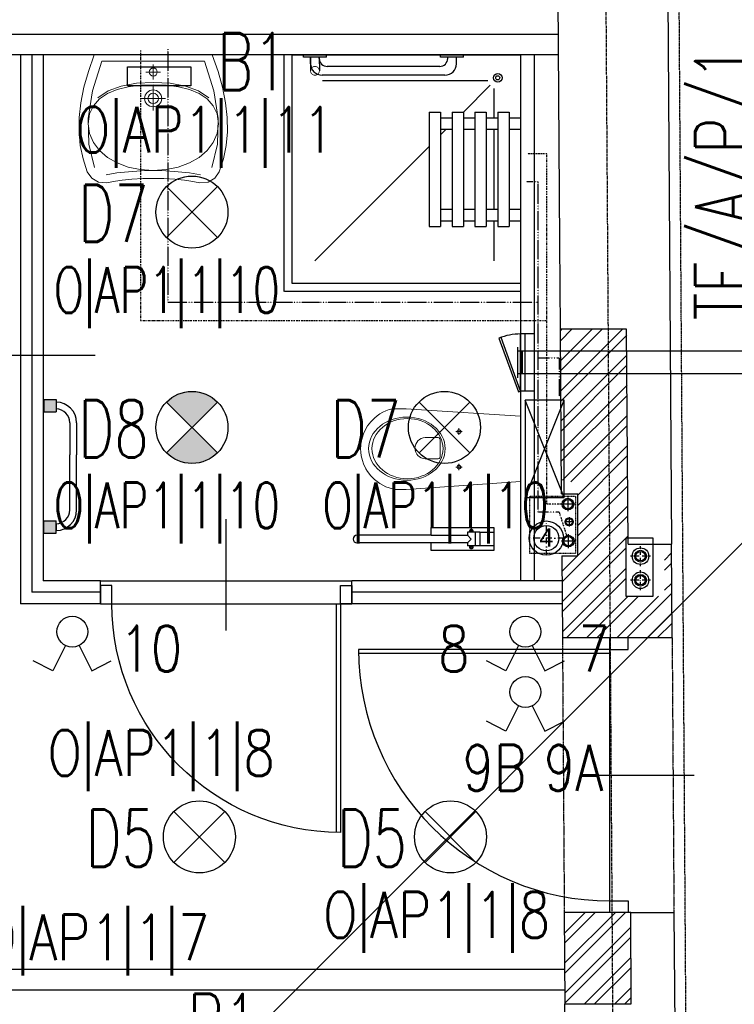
# Model space of a CAD drawing. Header units: inches. Extents: x -281236 to -70395, y 38777 to 102341.
# Tile 73 of 244: x -142469 to -142156, y 49426 to 49857. Entities that reach past the tile are written whole.
import ezdxf
from ezdxf.enums import TextEntityAlignment as Align

# ---------------------------------------------------------------- set-up
doc = ezdxf.new("R2010")
doc.units = ezdxf.units.IN
doc.header["$MEASUREMENT"] = 0
for name, pattern in [('00-inst$0$DASHDOT', [1, 0.5, -0.25, 0, -0.25]), ('CENTER', [2, 1.25, -0.25, 0.25, -0.25]), ('DASHDOT', [1, 0.5, -0.25, 0, -0.25]), ('DASHED', [0.75, 0.5, -0.25]), ('DASHED2', [0.375, 0.25, -0.125]), ('DIVIDE', [31.75, 12.7, -6.35, 0, -6.35, 0, -6.35])]:
    doc.linetypes.add(name, pattern=pattern)
doc.layers.get('0').update_dxf_attribs({"color": 101})
for name, color, linetype in [('Drz---drzwi', 5, 'Continuous'), ('E-90', 6, 'Continuous'), ('E35', 6, 'Continuous'), ('E50', 3, 'Continuous'), ('Ins-kan', 54, 'Continuous'), ('Ins-went', 141, 'Continuous'), ('Ins-wod', 152, 'Continuous'), ('Mco-piony', 10, 'Continuous'), ('Mw-cr-rury', 160, 'DIVIDE'), ('Mw-wc-rury', 160, 'DASHDOT'), ('Os-osie glowne', 8, 'CENTER'), ('piony_K_nr', 240, 'Continuous'), ('Sc-cegla pelna', 32, 'Continuous'), ('Sc-cegla pelna-hatch', 8, 'Continuous'), ('Sc-gazobeton', 45, 'Continuous'), ('Sc-gk', 120, 'Continuous'), ('Sc-gk-hatch', 8, 'Continuous'), ('Sc-nad', 5, 'DASHED2'), ('Sc-nadproza kon', 5, 'DASHED2'), ('stelaż_wc', 64, 'Continuous'), ('Suf-widok', 8, 'Continuous'), ('W-otwor-strop', 126, 'Continuous'), ('Wyp-grzejniki', 56, 'Continuous'), ('Wyp-meble', 155, 'Continuous'), ('Wyp-sanitar', 131, 'Continuous')]:
    doc.layers.add(name, color=color, linetype=linetype)
doc.styles.add('ROMANS', font='romans', dxfattribs={"width": 0.85})
doc.styles.add('TYTUL2', font='ARIAL.TTF')
doc.linetypes.add('BATTING', pattern='A,0.0001,-0.1,[134,ltypeshp.shx,S=0.1,R=0,X=-0.1,Y=0],-0.2,[134,ltypeshp.shx,S=0.1,R=180,X=0.1,Y=0],-0.1', length=0.4001)
pattern_1 = [(45, (0, 0), (-6.629126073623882, 6.629126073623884), []), (45, (4.419417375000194, 0), (-6.629126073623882, 6.629126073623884), [])]

# ---------------------------------------------------------------- blocks, each defined once
blk = doc.blocks.new('_0630_BRODZIK_NIEPELNOSPRAWNI')
for p, q in [((27.5145487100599, -5), (27.5145487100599, 0)), ((32.5145487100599, -5), (32.5145487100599, 0)), ((67.5145487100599, -5.000000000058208), (67.5145487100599, -5.820766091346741e-11)), ((72.5145487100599, -5.000000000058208), (72.5145487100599, -5.820766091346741e-11)), ((25.0145487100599, -10), (25.0145487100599, -5)), ((25.0145487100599, -5), (75.0145487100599, -5)), ((75.0145487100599, -10), (75.0145487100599, -5)), ((27.5145487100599, -11.55817966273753), (14.61417230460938, -11.55817966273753)), ((25.0145487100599, -10), (75.0145487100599, -10)), ((27.5145487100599, -15), (27.5145487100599, -10)), ((32.5145487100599, -15), (32.5145487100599, -10)), ((67.5145487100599, -11.55817966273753), (32.5145487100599, -11.55817966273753)), ((67.5145487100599, -15.00000000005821), (67.5145487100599, -10.00000000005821)), ((72.5145487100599, -15.00000000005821), (72.5145487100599, -10.00000000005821)), ((90.02909742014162, -11.55817966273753), (72.5145487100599, -11.55817966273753)), ((11.24549740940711, -86.65147187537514), (11.24549740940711, -14.30211374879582)), ((25.0145487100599, -25.01347514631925), (13.26359198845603, -13.26302274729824)), ((25.0145487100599, -20), (25.0145487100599, -15)), ((25.0145487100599, -15), (75.0145487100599, -15)), ((75.0145487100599, -20), (75.0145487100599, -15)), ((25.0145487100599, -20), (75.0145487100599, -20)), ((27.5145487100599, -25), (27.5145487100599, -20)), ((32.5145487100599, -25), (32.5145487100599, -20)), ((67.5145487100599, -25.00000000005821), (67.5145487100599, -20.00000000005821)), ((72.5145487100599, -25.00000000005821), (72.5145487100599, -20.00000000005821)), ((1.049999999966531, -25), (0.04999999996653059, -25)), ((1.049999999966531, -25), (1.049999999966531, -35)), ((25.0145487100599, -30), (25.0145487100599, -25)), ((25.0145487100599, -25), (75.0145487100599, -25)), ((75.0145487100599, -30), (75.0145487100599, -25)), ((3.849999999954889, -28.10000000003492), (1.049999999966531, -28.10000000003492)), ((25.0145487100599, -30), (75.0145487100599, -30)), ((27.5145487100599, -35), (27.5145487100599, -30)), ((32.50521209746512, -35), (32.50521209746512, -30)), ((32.5145487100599, -35), (32.5145487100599, -30)), ((67.5145487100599, -35.00000000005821), (67.5145487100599, -30.00000000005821)), ((72.5145487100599, -35.00000000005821), (72.5145487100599, -30.00000000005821)), ((1.549999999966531, -31.90000000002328), (1.049999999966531, -31.90000000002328)), ((8.849999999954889, -33.10000000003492), (8.849999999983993, -86.90000000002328)), ((32.5145487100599, -32.51315326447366), (32.50521209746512, -32.50381705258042)), ((35.00150217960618, -35), (32.5145487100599, -32.51315326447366)), ((1.049999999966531, -35), (0.04999999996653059, -35)), ((5.049999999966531, -35.40000000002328), (5.049999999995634, -84.60000000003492)), ((25.0145487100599, -40), (25.0145487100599, -35)), ((25.0145487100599, -35), (75.0145487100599, -35)), ((75.0145487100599, -40), (75.0145487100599, -35)), ((25.0145487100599, -40), (75.0145487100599, -40)), ((90.02909742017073, -90.02523358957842), (40.00171677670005, -40)), ((1.049999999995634, -85.00000000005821), (0.04999999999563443, -85.00000000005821)), ((1.049999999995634, -85.00000000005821), (1.049999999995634, -95.00000000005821)), ((1.049999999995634, -88.10000000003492), (6.949999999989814, -88.07500000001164)), ((1.549999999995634, -88.10000000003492), (1.049999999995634, -88.10000000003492)), ((1.049999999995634, -91.90000000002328), (6.949999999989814, -91.92500000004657)), ((3.849999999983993, -91.90000000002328), (1.049999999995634, -91.90000000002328))]:
    blk.add_line(p, q)
blk.add_lwpolyline([(0, 0), (100.0000000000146, 0), (100.0000000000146, -100), (0, -100)], close=True)
at = {"linetype": 'DASHED', "ltscale": 0.5}
blk.add_lwpolyline([(103.5000000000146, 0), (103.5000000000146, -103.5), (0, -103.5)], dxfattribs=at)
for points in [[(100.0000000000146, 0), (103.5000000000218, 0)], [(1.049999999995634, -95.00000000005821), (0.0458230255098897, -95.00048435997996)], [(0, -100), (0, -103.5)]]:
    blk.add_lwpolyline(points)
at = {"const_width": 0.35}
blk.add_lwpolyline([(6.949999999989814, -88.07500000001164, 1), (6.949999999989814, -91.92500000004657, 1)], format="xyb", close=True, dxfattribs=at)
for radius in [1.900505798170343, 0.900505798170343]:
    blk.add_circle((9.999999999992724, -10.0000000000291), radius)
for centre, radius, start, end in [((3.849999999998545, -33.10000000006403), 5, 0, 90), ((1.550000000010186, -35.40000000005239), 3.5, 0, 90), ((1.549999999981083, -84.60000000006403), 3.5, 270, 0), ((3.849999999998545, -86.90000000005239), 5, 270, 0)]:
    blk.add_arc(centre, radius, start, end)
blk = doc.blocks.new('_0630_UMYWALKA_NIEPEŁNOSPRAWNY')
at = {"lineweight": 0}
for points in [[(0, -54.0117386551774), (4.599899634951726, -54.03674748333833), (9.416254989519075, -54.29201000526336), (13.64059101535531, -54.72405907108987), (16.46227673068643, -55.27985871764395), (20.39814885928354, -56.01028897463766), (23.99252112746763, -55.5847077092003), (26.92674656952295, -53.96646405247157), (28.8839029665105, -51.11890713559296), (30.72118946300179, -45.50830589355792), (31.91600778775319, -39.68512961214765), (32.47223862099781, -33.64420405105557), (32.39333145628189, -27.38078615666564), (31.68402934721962, -20.88927050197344), (30.34691941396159, -14.16534522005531), (28.38674471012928, -7.203836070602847), (25.80695472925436, 0), (0, 0), (-25.80729967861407, 0), (-28.38717589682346, -7.203836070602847), (-30.34747995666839, -14.16534522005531), (-31.68441741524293, -20.88927050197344), (-32.39406447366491, -27.38078615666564), (-32.47279916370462, -33.64420405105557), (-31.91665456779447, -39.68512961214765), (-30.72183624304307, -45.50830589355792), (-28.88454974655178, -51.11890713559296), (-26.92726399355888, -53.96646405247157), (-23.99286607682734, -55.5847077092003), (-20.39892499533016, -56.01028897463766), (-16.46270791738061, -55.27985871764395), (-13.6410222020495, -54.72405907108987), (-9.417117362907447, -54.29201000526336), (-4.600330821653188, -54.03674748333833), (0, -54.0117386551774)], [(0, -5.72486571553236), (0.6799814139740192, -5.862845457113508), (1.236643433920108, -6.238409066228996), (1.612207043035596, -6.795071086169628), (1.750617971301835, -7.475483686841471), (1.612207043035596, -8.155896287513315), (1.236643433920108, -8.712558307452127), (0.6799814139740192, -9.088121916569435), (0, -9.226532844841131), (-0.6804126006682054, -9.088121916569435), (-1.237074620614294, -8.712558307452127), (-1.613069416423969, -8.155896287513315), (-1.751049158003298, -7.475483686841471), (-1.613069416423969, -6.795071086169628), (-1.237074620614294, -6.238409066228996), (-0.6804126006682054, -5.862845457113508), (0, -5.72486571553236)], [(0, -15.26228416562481), (1.45741102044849, -15.55764704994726), (2.65007341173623, -16.3631037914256), (3.455530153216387, -17.55576618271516), (3.75132422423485, -19.01360838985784), (3.455530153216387, -20.47145059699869), (2.65007341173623, -21.66411298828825), (1.45741102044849, -22.46913854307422), (0, -22.76493261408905), (-1.458273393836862, -22.46913854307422), (-2.650935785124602, -21.66411298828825), (-3.455961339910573, -20.47145059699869), (-3.751755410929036, -19.01360838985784), (-3.455961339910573, -17.55576618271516), (-2.650935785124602, -16.3631037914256), (-1.458273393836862, -15.55764704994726), (0, -15.26228416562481)], [(0, -16.7127961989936), (0.8938500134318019, -16.89389460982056), (1.62557383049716, -17.38803455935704), (2.119282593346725, -18.11932718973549), (2.300812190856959, -19.01360838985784), (2.119282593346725, -19.90788958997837), (1.62557383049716, -20.63918222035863), (0.8938500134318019, -21.13289098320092), (0, -21.31442058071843), (-0.8942812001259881, -21.13289098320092), (-1.626005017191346, -20.63918222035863), (-2.119713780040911, -19.90788958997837), (-2.301243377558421, -19.01360838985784), (-2.119713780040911, -18.11932718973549), (-1.626005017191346, -17.38803455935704), (-0.8942812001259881, -16.89389460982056), (0, -16.7127961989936)]]:
    blk.add_lwpolyline(points, close=True, dxfattribs=at)
for points in [[(25.67371804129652, -49.28205182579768), (28.13622524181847, -38.98402005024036), (28.45228508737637, -27.73996467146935), (26.58697145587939, -15.64647150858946), (22.50665178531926, -2.800988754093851), (0, -2.800988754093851), (-22.50729856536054, -2.800988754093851), (-26.5875751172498, -15.64647150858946), (-28.45275939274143, -27.73996467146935), (-28.13691514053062, -38.98402005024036), (-25.67414922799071, -49.28205182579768)], [(0, -10.72835609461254), (0, -4.223042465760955)], [(-3.252872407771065, -7.475483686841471), (3.252441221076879, -7.475483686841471)], [(-24.25731287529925, -18.74152958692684), (-19.75102387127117, -15.71287425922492), (-14.00796207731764, -13.62765541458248), (-7.309045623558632, -12.42335098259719), (0.06597156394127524, -12.03571414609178), (7.440557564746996, -12.42335098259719), (14.13947401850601, -13.62765541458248), (19.88244957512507, -15.71287425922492), (24.38878169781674, -18.74152958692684)], [(-28.44758515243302, -30.13650030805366), (-27.85733368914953, -25.83196355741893), (-26.16923778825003, -22.21948144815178), (-23.50734986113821, -19.26197192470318), (-19.99585167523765, -16.9240776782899), (-15.75858004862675, -15.16871665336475), (-10.91980298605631, -13.9596691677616), (-5.60370225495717, -13.26114672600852), (0.06597156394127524, -13.03606727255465), (5.73521419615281, -13.26114672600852), (11.05174611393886, -13.9596691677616), (15.8905231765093, -15.16871665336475), (20.12736361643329, -16.9240776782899), (23.63894803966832, -19.26197192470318), (26.30066349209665, -22.21948144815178), (27.98875939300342, -25.83196355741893), (28.5794851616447, -30.13650030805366)], [(-0.0004311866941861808, -24.2645999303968), (-0.0004311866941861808, -13.76261684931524)], [(5.341109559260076, -19.01360838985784), (-5.341540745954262, -19.01360838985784)], [(-28.44758515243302, -30.13650030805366), (-27.86082630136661, -34.41559704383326), (-26.18187155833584, -38.32602915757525), (-23.53291923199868, -41.80570576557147), (-20.03616763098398, -44.79253598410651), (-15.81377194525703, -47.22356655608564), (-10.98793048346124, -49.03713778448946), (-5.681315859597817, -50.17115878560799), (-0.01509153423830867, -50.56310748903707), (5.658031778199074, -50.17115878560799), (10.98361861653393, -49.03713778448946), (15.83490009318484, -47.22356655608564), (20.08683206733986, -44.79253598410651), (23.6135080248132, -41.80570576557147), (26.28815907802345, -38.32602915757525), (27.98530989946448, -34.41559704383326), (28.5794851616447, -30.13650030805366)], [(20.64392527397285, -52.50560353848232), (15.93666015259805, -51.6337440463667), (10.85555616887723, -51.0779443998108), (5.511428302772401, -50.7403252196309), (0.01509153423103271, -50.52343831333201), (-5.481245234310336, -50.7403252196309), (-10.82537310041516, -51.0779443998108), (-15.90647708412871, -51.6337440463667), (-20.61369908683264, -52.50560353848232)]]:
    blk.add_lwpolyline(points, dxfattribs=at)
at = {"lineweight": 0, "const_width": 0.2824945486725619}
for points in [[(-0.1276312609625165, -20.35201188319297), (-0.1276312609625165, -20.35201188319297)], [(-0.07459529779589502, -21.39332774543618), (-0.07459529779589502, -21.39332774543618)]]:
    blk.add_lwpolyline(points, dxfattribs=at)
blk = doc.blocks.new('_GJKHGJ')
at = {"ltscale": 25}
for p, q in [((-8, -5), (-8, 0)), ((-8, 0), (-8, -5)), ((0, 0), (-8, 0)), ((0, -5), (0, 0)), ((0, -5), (0, 0)), ((-8, -115), (-7.999999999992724, -4.999999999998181)), ((-8, -5), (0, -5)), ((-19.69999999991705, -60), (28.89999999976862, -60)), ((-8, -115), (0, -115)), ((-8, -120), (-8, -115)), ((0, -115), (0, -120)), ((0, -115), (0, -120)), ((0, -120), (-8, -120))]:
    blk.add_line(p, q, dxfattribs=at)
at = {"ltscale": 7}
for p, q in [((-8, -5), (-118, -4.999999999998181)), ((-8, -6.799999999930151), (-117.985271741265, -6.799999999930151))]:
    blk.add_line(p, q, dxfattribs=at)
blk.add_arc((-8, -5), 110, 180, 270)
blk = doc.blocks.new('_0630_DRZWI_100')
at = {"ltscale": 25}
for p, q in [((-4, -5), (-4, 0)), ((-4, 0), (-4, -5)), ((4, 0), (-4, 0)), ((4, -5), (4, 0)), ((4, -5), (4, 0)), ((-4, -105), (-4, -5)), ((-4, -5), (4, -5)), ((-15.69999999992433, -55), (32.89999999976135, -55)), ((-4, -105), (4, -105)), ((-4, -110), (-4, -105)), ((4, -105), (4, -110)), ((4, -105), (4, -110)), ((4, -110), (-4, -110))]:
    blk.add_line(p, q, dxfattribs=at)
at = {"ltscale": 7}
for p, q in [((-4, -5), (-104, -4.999999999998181)), ((-4, -6.799999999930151), (-103.9837986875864, -6.799999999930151))]:
    blk.add_line(p, q, dxfattribs=at)
blk.add_arc((-4, -5), 100, 180, 270)
blk = doc.blocks.new('g-1')
at = {"layer": 'Wyp-grzejniki', "ltscale": 10}
h = blk.add_hatch(color=256, dxfattribs=at)
h.paths.add_polyline_path([(0.04198095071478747, 0), (-5.358019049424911, 9.888899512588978e-07), (-5.358020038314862, -5.399999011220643), (0.04197996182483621, -5.400000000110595)])
edge = h.paths.add_edge_path(flags=16)
edge.add_line((-5.358019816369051, -4.20012131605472), (-5.358019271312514, -1.199876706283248))
blk.add_hatch(color=256, dxfattribs=at).paths.add_polyline_path([(-0.01600215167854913, -58.58515187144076), (-0.0160011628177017, -53.18515187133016), (-5.416001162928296, -53.18515088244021), (-5.416002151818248, -58.58515088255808)])
at = {"layer": 'Wyp-grzejniki'}
for p, q in [((-5.400000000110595, 9.888899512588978e-07), (-5.400000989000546, -5.399999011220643)), ((0, 0), (-5.400000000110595, 9.888899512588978e-07)), ((0, 0), (-9.888899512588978e-07, -5.400000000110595)), ((-5.400000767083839, -4.20012131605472), (-5.400000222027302, -1.199876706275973)), ((-5.400000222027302, -1.199876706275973), (-5.400000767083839, -4.20012131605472)), ((-9.888899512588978e-07, -5.400000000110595), (-5.400000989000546, -5.399999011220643)), ((-14.30616789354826, -10.19938590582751, -1.243458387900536e-08), (-14.30617230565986, -34.29257331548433, -1.239034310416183e-08)), ((-11.30616789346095, -10.19938645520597, -1.243458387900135e-08), (-11.30617230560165, -34.29257386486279, -1.239034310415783e-08)), ((-14.30617488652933, -48.38576072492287, -1.236446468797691e-08), (-14.30617230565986, -34.29257331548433, -1.239034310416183e-08)), ((-11.30617488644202, -48.38576127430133, -1.23644646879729e-08), (-11.30617230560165, -34.29257386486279, -1.239034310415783e-08)), ((-5.400010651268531, -58.58515088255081), (-5.400009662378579, -53.18515088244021)), ((-9.662267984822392e-06, -53.18515187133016), (-5.400009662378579, -53.18515088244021)), ((-5.400010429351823, -57.38527318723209), (-5.400009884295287, -54.38502857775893)), ((-1.065115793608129e-05, -58.58515187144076), (-9.662267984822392e-06, -53.18515187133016)), ((-1.065115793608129e-05, -58.58515187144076), (-5.400010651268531, -58.58515088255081))]:
    blk.add_line(p, q, dxfattribs=at)
for centre, radius, start, end in [((-5.306167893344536, -10.19938755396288, -1.243458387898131e-08), 9.00000000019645, 90.5973659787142, 179.9999895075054), ((-5.306167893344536, -10.19938755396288, -1.243458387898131e-08), 6.000000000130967, 90.8960744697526, 179.9999895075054), ((-5.306174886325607, -48.38576237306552, -1.236446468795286e-08), 9.00000000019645, 179.9999895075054, 269.4026135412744), ((-5.306174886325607, -48.38576237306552, -1.236446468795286e-08), 6.000000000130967, 179.9999895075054, 269.1039052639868)]:
    blk.add_arc(centre, radius, start, end, dxfattribs=at)
blk = doc.blocks.new('_0630_WC_NIEPEŁNOSPRAWNY')
at = {"lineweight": 0}
for p, q in [((-14.26044946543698, 0), (-17.49471912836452, -45.69999999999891)), ((-14.26044946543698, 0), (14.26044946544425, 0)), ((14.26044946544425, 0), (17.1525273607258, -45.70464459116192)), ((-8.009799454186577, -26.98395776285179), (-8.009799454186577, -25.53926559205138)), ((7.490200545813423, -26.98395776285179), (7.490200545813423, -25.53926559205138)), ((-8.009799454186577, -26.98395776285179), (-9.420152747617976, -26.98395776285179)), ((-8.009799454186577, -26.98395776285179), (-6.526574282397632, -26.98395776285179)), ((-8.009799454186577, -26.98395776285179), (-8.009799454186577, -28.40553939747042)), ((7.490200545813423, -26.98395776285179), (6.079847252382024, -26.98395776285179)), ((7.490200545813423, -26.98395776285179), (8.973425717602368, -26.98395776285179)), ((7.490200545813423, -26.98395776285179), (7.490200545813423, -28.40553939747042)), ((-4.440070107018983, -36.51248908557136), (-4.440070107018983, -41.76659104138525)), ((-3.49908735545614, -35.21439024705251), (4.000928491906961, -35.21439024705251)), ((4.941911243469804, -36.51248908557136), (4.941911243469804, -41.76659104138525)), ((-17.49471912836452, -45.69999999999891), (-17.82067442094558, -50.14040847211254)), ((17.1525273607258, -45.70464459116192), (17.52067442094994, -50.14040847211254)), ((-17.82067442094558, -50.14040847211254), (-17.76542065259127, -54.69174354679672)), ((17.52067442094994, -50.14040847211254), (17.46542065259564, -54.69174354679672)), ((-17.76542065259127, -54.69174354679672), (-17.50824460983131, -56.08355764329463)), ((17.46542065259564, -54.69174354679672), (17.50824460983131, -56.08355764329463)), ((-17.50824460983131, -56.08355764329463), (-17.11556934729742, -57.5270070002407)), ((-17.11556934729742, -57.5270070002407), (-16.60128430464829, -58.93290689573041)), ((-16.60128430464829, -58.93290689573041), (-15.96901805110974, -60.29133791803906)), ((16.60128430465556, -58.93290689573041), (15.96901805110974, -60.29133791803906)), ((17.1155693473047, -57.5270070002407), (16.60128430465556, -58.93290689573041)), ((17.50824460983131, -56.08355764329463), (17.1155693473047, -57.5270070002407)), ((-15.96901805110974, -60.29133791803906), (-15.22323157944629, -61.59271557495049)), ((-15.22323157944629, -61.59271557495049), (-14.36918683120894, -62.82785791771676)), ((-14.36918683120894, -62.82785791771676), (-13.41290957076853, -63.98805032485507)), ((-13.41290957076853, -63.98805032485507), (-11.77135984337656, -65.59644362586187)), ((13.41290957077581, -63.98805032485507), (11.77135984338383, -65.59644362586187)), ((14.36918683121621, -62.82785791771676), (13.41290957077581, -63.98805032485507)), ((15.22323157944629, -61.59271557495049), (14.36918683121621, -62.82785791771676)), ((15.96901805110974, -60.29133791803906), (15.22323157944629, -61.59271557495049)), ((-11.77135984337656, -65.59644362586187), (-10.00146959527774, -66.94005631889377)), ((-10.00146959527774, -66.94005631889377), (-8.710203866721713, -67.72472016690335)), ((-8.710203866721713, -67.72472016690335), (-6.538240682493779, -68.77378328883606)), ((-6.538240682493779, -68.77378328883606), (-5.069820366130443, -69.2455219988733)), ((6.538240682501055, -68.77378328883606), (5.069820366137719, -69.2455219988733)), ((8.710203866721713, -67.72472016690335), (6.538240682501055, -68.77378328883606)), ((10.00146959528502, -66.94005631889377), (8.710203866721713, -67.72472016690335)), ((11.77135984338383, -65.59644362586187), (10.00146959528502, -66.94005631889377)), ((-5.069820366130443, -69.2455219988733), (-3.019381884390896, -69.72479742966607)), ((-3.019381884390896, -69.72479742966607), (-1.515462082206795, -69.92252014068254)), ((-1.515462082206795, -69.92252014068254), (0, -69.99537917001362)), ((1.515462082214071, -69.92252014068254), (0, -69.99537917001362)), ((3.019381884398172, -69.72479742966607), (1.515462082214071, -69.92252014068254)), ((5.069820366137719, -69.2455219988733), (3.019381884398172, -69.72479742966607))]:
    blk.add_line(p, q, dxfattribs=at)
for centre, radius, start, end in [((-3.244368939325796, -36.38913916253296), 1.202046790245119, 102.2339496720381, 185.8898644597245), ((3.746210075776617, -36.38913916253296), 1.20204679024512, 354.1101355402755, 77.7660503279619), ((0.2509205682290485, -41.5369819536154), 4.696606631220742, 182.8022099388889, 357.197790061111)]:
    blk.add_arc(centre, radius, start, end, dxfattribs=at)
for centre, major_axis, ratio, start_param in [((-8.009799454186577, -26.98395776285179), (0.5985531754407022, 0.5985531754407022), 0.999999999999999, 5.497787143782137), ((7.490200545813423, -26.98395776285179), (0.598553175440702, 0.5985531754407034), 0.9999999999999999, 5.497787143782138)]:
    blk.add_ellipse(centre, major_axis=major_axis, ratio=ratio, start_param=start_param, end_param=11.78097245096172, dxfattribs=at)
for centre, major_axis, ratio in [((0.05375849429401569, -49.75009780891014), (0, -16.75), 0.8235294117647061), ((0.05375849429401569, -49.50009780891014), (0, -15.54479430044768), 0.845174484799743)]:
    blk.add_ellipse(centre, major_axis=major_axis, ratio=ratio, dxfattribs=at)
blk = doc.blocks.new('pco')
at = {"layer": 'Mco-piony', "color": 9, "linetype": 'DASHDOT', "ltscale": 3}
for p, q in [((-2604.832822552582, -19.79275673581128), (-2604.832822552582, -8.89275673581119)), ((-2599.382822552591, -14.34276699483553), (-2610.282822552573, -14.34276699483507))]:
    blk.add_line(p, q, dxfattribs=at)
at = {"layer": 'Mco-piony', "color": 9}
blk.add_circle((-2604.832822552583, -14.34275673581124), 4.529712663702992, dxfattribs=at)
at = {"layer": 'Mco-piony'}
blk.add_circle((-2604.832822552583, -14.34275673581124), 3.2, dxfattribs=at)
at = {"layer": 'Mco-piony', "color": 8}
blk.add_circle((-2604.832822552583, -14.34275673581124), 2.6, dxfattribs=at)
blk = doc.blocks.new('rewizja')
at = {"layer": 'Wyp-meble'}
for p, q in [((-25.0000000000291, 5.999999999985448), (-25, -2.91038304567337e-11)), ((-25.0000000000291, 6), (-5.820766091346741e-11, 6)), ((-2.91038304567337e-11, 5.999999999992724), (0, 0)), ((-25, 3.999999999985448), (-25, 1.999999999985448)), ((0, 1.999999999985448), (-25, 1.999999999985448)), ((0, -1.455191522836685e-11), (-25, -1.455191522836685e-11))]:
    blk.add_line(p, q, dxfattribs=at)
blk.add_lwpolyline([(-23.15029537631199, -9.490196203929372), (0.3420201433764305, -0.9396926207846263), (0, 0), (-23.49231551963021, -8.550503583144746)], close=True, dxfattribs=at)
blk.add_arc((-2.91038304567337e-11, -1.455191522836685e-11), 25, 180, 202.2924427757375, dxfattribs=at)
blk = doc.blocks.new('_gslkflhklgj')
at = {"linetype": '00-inst$0$DASHDOT', "ltscale": 5}
for p, q in [((2.764863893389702e-10, -7.499999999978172), (-2.983142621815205e-10, 7.500000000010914)), ((7.499999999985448, 3.074092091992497e-10), (-7.500000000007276, -2.801243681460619e-10))]:
    blk.add_line(p, q, dxfattribs=at)
for centre, radius in [((-1.455191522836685e-11, 1.637090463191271e-11), 7.5), ((0, 0), 5.5)]:
    blk.add_circle(centre, radius)
blk = doc.blocks.new('pion_woda')
at = {"layer": 'Ins-wod'}
for p, q in [((3, 0), (-3, 0)), ((0, 3), (0, -3))]:
    blk.add_line(p, q, dxfattribs=at)
for centre, radius in [((0, 0.02268880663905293), 2.550088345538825), ((0, 0), 2)]:
    blk.add_circle(centre, radius, dxfattribs=at)
blk = doc.blocks.new('pion_mały')
at = {"layer": 'Ins-wod'}
for p, q in [((0, 2.084117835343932), (0, -2.115882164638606)), ((2.100000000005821, -0.01588216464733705), (-2.099999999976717, -0.01588216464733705))]:
    blk.add_line(p, q, dxfattribs=at)
for centre, radius in [((0, 0), 1.785061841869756), ((0, -0.01588216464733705), 1.399999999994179)]:
    blk.add_circle(centre, radius, dxfattribs=at)
blk = doc.blocks.new('barierka_stojąca')
at = {"layer": 'Wyp-sanitar'}
for p, q in [((0, -27.40622834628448), (0, 0)), ((0, 0), (9.973803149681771, 0)), ((1.994850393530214, -5.984401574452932), (1.994850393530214, 0)), ((1.994850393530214, 0), (7.978952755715, 0)), ((7.978952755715, 0), (7.978952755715, -5.984401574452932)), ((9.973803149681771, 0), (9.973803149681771, -27.40622834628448)), ((7.978952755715, -5.984401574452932), (1.994850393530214, -5.984401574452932)), ((1.994850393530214, -6.001755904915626), (1.994850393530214, -11.47001574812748)), ((2.026118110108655, -8.162370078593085), (7.981795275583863, -8.162370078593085)), ((7.979102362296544, -6.001755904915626), (7.97910236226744, -11.45945338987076)), ((0.6539291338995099, -9.743559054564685), (0.6512362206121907, -9.79906299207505)), ((0.6512362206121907, -9.79906299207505), (0.6539291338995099, -9.854118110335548)), ((0.6621574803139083, -9.689700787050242), (0.6539291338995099, -9.743559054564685)), ((0.6539291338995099, -9.854118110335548), (0.6621574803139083, -9.907976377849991)), ((0.6754724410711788, -9.63763779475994), (0.6621574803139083, -9.689700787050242)), ((0.6621574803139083, -9.907976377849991), (0.6754724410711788, -9.959740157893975)), ((0.6938740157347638, -9.587968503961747), (0.6754724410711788, -9.63763779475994)), ((0.6754724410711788, -9.959740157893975), (0.6938740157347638, -10.00970866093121)), ((0.7166141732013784, -9.540393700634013), (0.6938740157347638, -9.587968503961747)), ((0.6938740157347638, -10.00970866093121), (0.7166141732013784, -10.05698425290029)), ((0.743842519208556, -9.49581102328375), (0.7166141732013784, -9.540393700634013)), ((0.7166141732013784, -10.05698425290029), (0.743842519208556, -10.10186614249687)), ((0.7751102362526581, -9.453921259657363), (0.743842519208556, -9.49581102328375)), ((0.743842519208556, -10.10186614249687), (0.7751102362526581, -10.14360629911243)), ((0.8104173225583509, -9.415622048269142), (0.7751102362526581, -9.453921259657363)), ((0.7751102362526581, -10.14360629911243), (0.8104173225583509, -10.18235433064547)), ((0.8487165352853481, -9.380314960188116), (0.8104173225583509, -9.415622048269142)), ((0.8104173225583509, -10.18235433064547), (0.8487165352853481, -10.21721259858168)), ((0.8906062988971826, -9.349047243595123), (0.8487165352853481, -9.380314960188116)), ((0.8487165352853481, -10.21721259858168), (0.8906062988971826, -10.24848031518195)), ((0.9351889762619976, -9.321818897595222), (0.8906062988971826, -9.349047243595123)), ((0.8906062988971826, -10.24848031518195), (0.9351889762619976, -10.27570866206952)), ((0.9827637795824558, -9.299078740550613), (0.9351889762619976, -9.321818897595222)), ((0.9351889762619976, -10.27570866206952), (0.9827637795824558, -10.29874803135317)), ((1.032433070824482, -9.280677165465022), (0.9827637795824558, -9.299078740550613)), ((0.9827637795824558, -10.29874803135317), (1.032433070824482, -10.3170000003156)), ((1.084496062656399, -9.267362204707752), (1.032433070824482, -9.280677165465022)), ((1.032433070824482, -10.3170000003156), (1.084496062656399, -10.33046456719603)), ((1.138354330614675, -9.259133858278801), (1.084496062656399, -9.267362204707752)), ((1.084496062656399, -10.33046456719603), (1.138354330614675, -10.33869291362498)), ((1.193858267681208, -9.256440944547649), (1.138354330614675, -9.259133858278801)), ((1.193858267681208, -9.256440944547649), (1.193858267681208, -9.256440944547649)), ((1.215850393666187, -9.051031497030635), (1.215850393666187, -10.54709448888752)), ((1.714338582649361, -9.051031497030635), (1.215850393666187, -9.051031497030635)), ((1.215850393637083, -9.40514960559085), (1.714338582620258, -9.40514960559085)), ((1.215850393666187, -10.19282677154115), (1.714338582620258, -10.19282677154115)), ((1.215850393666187, -10.54709448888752), (1.714338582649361, -10.54709448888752)), ((1.714338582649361, -10.54709448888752), (1.714338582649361, -9.051031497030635)), ((1.994850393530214, -11.47001574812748), (3.339062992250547, -11.47001574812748)), ((3.339062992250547, -11.47001574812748), (5.039338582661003, -9.84140157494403)), ((3.339062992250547, -27.40622834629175), (3.339062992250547, -11.47001574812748)), ((5.039338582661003, -9.84140157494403), (6.632196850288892, -11.45945338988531)), ((6.632196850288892, -11.45945338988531), (6.632196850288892, -27.40652755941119)), ((6.632196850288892, -11.45945338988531), (7.97910236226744, -11.45945338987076)), ((8.261858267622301, -9.051031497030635), (8.261858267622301, -10.54709448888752)), ((8.760346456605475, -9.051031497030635), (8.261858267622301, -9.051031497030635)), ((8.760346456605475, -9.405149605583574), (8.261858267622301, -9.40514960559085)), ((8.760346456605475, -10.19282677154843), (8.261858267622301, -10.19282677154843)), ((8.261858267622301, -10.54709448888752), (8.760346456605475, -10.54709448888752)), ((8.760346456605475, -10.54709448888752), (8.760346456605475, -9.051031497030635)), ((8.782338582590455, -9.256440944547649), (8.782338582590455, -9.256440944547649)), ((8.782338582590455, -9.256440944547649), (8.83739370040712, -9.259133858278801)), ((8.83739370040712, -9.259133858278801), (8.891251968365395, -9.267362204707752)), ((8.891251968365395, -10.33046456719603), (8.83739370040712, -10.33869291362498)), ((8.891251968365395, -9.267362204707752), (8.943015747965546, -9.280677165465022)), ((8.943015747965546, -10.3170000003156), (8.891251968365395, -10.33046456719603)), ((8.943015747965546, -9.280677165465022), (8.992984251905, -9.299078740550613)), ((8.992984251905, -10.29874803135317), (8.943015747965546, -10.3170000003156)), ((8.992984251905, -9.299078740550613), (9.040259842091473, -9.321818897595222)), ((9.040259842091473, -10.27570866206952), (8.992984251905, -10.29874803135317)), ((9.040259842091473, -9.321818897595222), (9.085141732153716, -9.349047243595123)), ((9.085141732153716, -10.24848031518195), (9.040259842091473, -10.27570866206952)), ((9.085141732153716, -9.349047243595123), (9.126881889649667, -9.380314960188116)), ((9.126881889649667, -10.21721259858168), (9.085141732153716, -10.24848031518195)), ((9.126881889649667, -9.380314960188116), (9.165629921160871, -9.415622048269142)), ((9.165629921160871, -10.18235433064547), (9.126881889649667, -10.21721259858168)), ((9.165629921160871, -9.415622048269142), (9.200488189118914, -9.453921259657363)), ((9.200488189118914, -10.14360629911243), (9.165629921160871, -10.18235433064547)), ((9.200488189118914, -9.453921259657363), (9.231755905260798, -9.49581102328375)), ((9.231755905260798, -10.10186614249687), (9.200488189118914, -10.14360629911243)), ((9.231755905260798, -9.49581102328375), (9.258984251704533, -9.540393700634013)), ((9.258984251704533, -10.05698425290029), (9.231755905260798, -10.10186614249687)), ((9.258984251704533, -9.540393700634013), (9.282023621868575, -9.587968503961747)), ((9.282023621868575, -10.00970866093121), (9.258984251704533, -10.05698425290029)), ((9.282023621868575, -9.587968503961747), (9.300275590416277, -9.63763779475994)), ((9.300275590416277, -9.959740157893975), (9.282023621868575, -10.00970866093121)), ((9.300275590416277, -9.63763779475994), (9.31374015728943, -9.689700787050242)), ((9.31374015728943, -9.907976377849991), (9.300275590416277, -9.959740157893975)), ((9.31374015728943, -9.689700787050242), (9.321968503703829, -9.743559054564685)), ((9.321968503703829, -9.854118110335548), (9.31374015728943, -9.907976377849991)), ((9.321968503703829, -9.743559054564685), (9.324960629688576, -9.79906299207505)), ((9.324960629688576, -9.79906299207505), (9.321968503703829, -9.854118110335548)), ((3.339062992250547, -27.40622834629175), (0, -27.40622834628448)), ((3.339062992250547, -27.40622834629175), (3.339062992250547, -59.86690551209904)), ((9.973803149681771, -27.40622834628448), (6.64177165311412, -27.40622834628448)), ((6.64177165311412, -27.40622834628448), (6.64177165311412, -59.86690551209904))]:
    blk.add_line(p, q, dxfattribs=at)
blk.add_arc((4.990417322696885, -59.86690551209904), 1.651354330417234, 180, 0, dxfattribs=at)

msp = doc.modelspace()

# ---------------------------------------------------------------- hatches: boundary and pattern name
at = {"layer": 'E35'}
h = msp.add_hatch(color=256, dxfattribs=at)
edge = h.paths.add_edge_path()
edge.add_line((-142393.126729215, 49678.76808628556), (-142381.9897974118, 49667.6311544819))
edge.add_ellipse((-142393.1267292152, 49678.76808628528), major_axis=(-11.1369318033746, 11.13693180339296), ratio=1, start_angle=90.00000000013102, end_angle=180.0000000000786, ccw=False)
edge.add_line((-142404.2636610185, 49667.63115448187), (-142393.126729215, 49678.76808628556))
edge = h.paths.add_edge_path()
edge.add_line((-142381.9897974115, 49689.90501808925), (-142393.126729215, 49678.76808628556))
edge.add_line((-142393.126729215, 49678.76808628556), (-142404.2636610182, 49689.90501808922))
edge.add_ellipse((-142393.1267292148, 49678.76808628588), major_axis=(-11.13693180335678, 11.13693180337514), ratio=1, start_angle=-89.99999999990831, end_angle=1.1789325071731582e-10, ccw=False)
at = {"layer": 'Sc-cegla pelna-hatch'}
h = msp.add_hatch(dxfattribs=at)
h.set_pattern_fill('ANSI32', color=256, scale=25, style=0)
h.set_pattern_definition(pattern_1)
h.paths.add_polyline_path([(-142251.1503075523, 49656.11292831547), (-142233.1966922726, 49656.11292831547), (-142233.1966922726, 49680.50583418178), (-142251.1503075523, 49680.50583418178)], flags=9)
h.paths.add_polyline_path([(-142203.3076065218, 49630.38310133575), (-142202.296491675, 49630.38310133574), (-142202.906534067, 49721.69908342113), (-142231.9071811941, 49721.69908342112), (-142231.4662638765, 49655.69908342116), (-142227.3197175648, 49655.69908342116), (-142227.3197175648, 49649.69908342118), (-142224.3197175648, 49649.69908342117), (-142224.319717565, 49622.69908342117), (-142231.2458052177, 49622.69908342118), (-142231.0053048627, 49586.69908342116), (-142183.0042337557, 49586.69908342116), (-142183.2781369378, 49627.69908342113), (-142186.3295373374, 49627.69908342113), (-142186.3295373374, 49604.93732546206), (-142203.3076065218, 49604.93732546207)])
h = msp.add_hatch(dxfattribs=at)
h.set_pattern_fill('ANSI32', color=256, scale=25, style=0)
h.set_pattern_definition(pattern_1)
h.paths.add_polyline_path([(-142201.1406813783, 49466.69908342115), (-142230.2036370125, 49466.69908342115), (-142229.9364143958, 49426.69908342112), (-142200.8842016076, 49426.69908342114)])

# ---------------------------------------------------------------- linework, layer by layer
at = {"layer": 'E35'}
for p, q in [((-141951.9482501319, 49828.65398060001), (-143055.337191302, 48725.26503942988)), ((-142404.2636610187, 49761.83031458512), (-142381.9897974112, 49784.10417819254)), ((-142404.2636610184, 49784.10417819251), (-142381.9897974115, 49761.83031458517)), ((-142859.9651300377, 49710.42073947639), (-142435.4791701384, 49710.42073947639)), ((-142404.2636610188, 49667.63115448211), (-142381.9897974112, 49689.90501808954)), ((-142404.2636610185, 49689.90501808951), (-142381.9897974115, 49667.63115448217)), ((-142293.7758968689, 49667.63115448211), (-142271.5020332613, 49689.90501808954)), ((-142293.7758968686, 49689.90501808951), (-142271.5020332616, 49667.63115448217)), ((-142448.5509105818, 49583.41332551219), (-142454.0767833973, 49572.37761946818)), ((-142442.5065101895, 49583.41332551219), (-142436.9806373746, 49572.37761946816)), ((-142250.2331123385, 49583.41332551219), (-142255.758985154, 49572.37761946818)), ((-142244.1887119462, 49583.41332551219), (-142238.6628391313, 49572.37761946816)), ((-142454.0767833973, 49572.37761946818), (-142462.6124504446, 49576.65165597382)), ((-142436.9806373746, 49572.37761946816), (-142428.4449703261, 49576.65165597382)), ((-142255.758985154, 49572.37761946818), (-142264.2946522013, 49576.65165597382)), ((-142238.6628391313, 49572.37761946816), (-142230.1271720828, 49576.65165597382)), ((-142250.2331123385, 49557.01642047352), (-142255.758985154, 49545.98071442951)), ((-142244.1887119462, 49557.01642047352), (-142238.6628391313, 49545.98071442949)), ((-142255.758985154, 49545.98071442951), (-142264.2946522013, 49550.25475093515)), ((-142238.6628391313, 49545.98071442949), (-142230.1271720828, 49550.25475093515)), ((-142401.0422426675, 49488.56215161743), (-142378.7683790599, 49510.83601522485)), ((-142401.0422426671, 49510.83601522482), (-142378.7683790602, 49488.56215161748)), ((-142291.1384236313, 49488.56215161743), (-142268.8645600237, 49510.83601522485)), ((-142291.138423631, 49510.83601522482), (-142268.864560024, 49488.56215161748))]:
    msp.add_line(p, q, dxfattribs=at)
msp.add_lwpolyline([(-142393.6804884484, 49836.47604095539), (-142393.6804884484, 49828.20139905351), (-142421.3788042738, 49828.20139905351), (-142421.3788042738, 49836.47604095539)], close=True, dxfattribs=at)
for centre, radius in [((-142393.1267292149, 49772.96724638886), 15.74999999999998), ((-142393.126729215, 49678.76808628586), 15.74999999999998), ((-142282.6389650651, 49678.76808628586), 15.74999999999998), ((-142445.5287103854, 49589.44895356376), 6.750000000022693), ((-142247.2109121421, 49589.44895356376), 6.750000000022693), ((-142247.2109121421, 49563.0520485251), 6.750000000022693), ((-142389.9053108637, 49499.69908342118), 15.74999999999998), ((-142280.0014918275, 49499.69908342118), 15.74999999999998)]:
    msp.add_circle(centre, radius, dxfattribs=at)
at = {"layer": 'Ins-went'}
for p, q in [((-142250.560928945, 49700.41096231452), (-142250.560928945, 49713.91096231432)), ((-142111.6744562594, 49712.16096231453), (-142250.560928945, 49712.16096231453)), ((-142248.5609289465, 49702.16096231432), (-142248.5609289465, 49712.16096231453)), ((-142248.5609289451, 49712.16096231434), (-142248.5609289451, 49702.16096231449)), ((-142111.6744562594, 49702.16096231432), (-142250.560928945, 49702.1609623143))]:
    msp.add_line(p, q, dxfattribs=at)
at = {"layer": 'Mw-cr-rury', "ltscale": 0.03}
for p, q in [((-142403.7598275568, 49844.276661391), (-142403.7598275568, 49733.64029517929)), ((-142241.5870566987, 49786.25448685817), (-142246.7994228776, 49786.25448685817)), ((-142241.5870566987, 49641.66686103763), (-142241.5870566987, 49786.25448685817)), ((-142403.7598275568, 49733.64029517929), (-142241.5870566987, 49733.64029517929)), ((-142241.5870566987, 49709.18319984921), (-142232.5092952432, 49709.18319984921)), ((-142232.5092952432, 49709.18319984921), (-142232.5092952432, 49692.43497461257)), ((-142232.4265513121, 49641.66686103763), (-142241.5870566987, 49641.66686103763)), ((-142232.4265513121, 49641.66686103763), (-142229.0361206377, 49630.94193602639))]:
    msp.add_line(p, q, dxfattribs=at)
at = {"layer": 'Mw-wc-rury'}
for p, q in [((-142415.72140889, 49843.68561488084), (-142415.72140889, 49725.48874475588)), ((-142237.779832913, 49798.48181249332), (-142246.3064696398, 49798.48181249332)), ((-142237.7798329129, 49645.20780470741), (-142237.779832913, 49798.48181249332)), ((-142415.72140889, 49725.48874475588), (-142237.779832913, 49725.48874475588)), ((-142230.6017231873, 49645.20780470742), (-142237.7798329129, 49645.20780470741))]:
    msp.add_line(p, q, dxfattribs=at)
at = {"layer": 'Os-osie glowne'}
msp.add_line((-142198.6918037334, 47893.27471454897), (-142226.0314843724, 51985.69484066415), dxfattribs=at)
at = {"layer": 'Sc-cegla pelna'}
for p, q in [((-142232.16104268, 49759.69908342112), (-142233.1297246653, 49904.69908337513)), ((-142185.1286535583, 49904.69908337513), (-142183.2781369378, 49627.69908342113)), ((-142231.9071811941, 49721.69908342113), (-142232.16104268, 49759.69908342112)), ((-142202.906534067, 49721.69908342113), (-142231.9071811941, 49721.69908342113)), ((-142202.2785609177, 49627.69908342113), (-142202.906534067, 49721.69908342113)), ((-142202.2785609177, 49627.69908342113), (-142186.278203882, 49627.69908342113)), ((-142186.278203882, 49627.69908342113), (-142183.2781369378, 49627.69908342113)), ((-142200.8842016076, 49426.69908342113), (-142201.1406813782, 49466.69908342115)), ((-142201.1406813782, 49466.69908342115), (-142182.2025659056, 49466.69908342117)), ((-142182.2025659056, 49466.69908342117), (-142180.6059107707, 49227.69908342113)), ((-142229.7025946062, 49391.69908342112), (-142229.9364143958, 49426.69908342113)), ((-142229.9364143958, 49426.69908342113), (-142200.8842016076, 49426.69908342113))]:
    msp.add_line(p, q, dxfattribs=at)
at = {"layer": 'Sc-gazobeton'}
for p, q in [((-142231.426180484, 49649.69908342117), (-142231.9071811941, 49721.69908342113)), ((-142231.426180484, 49649.69908342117), (-142224.3197175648, 49649.69908342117)), ((-142224.319717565, 49622.69908342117), (-142224.3197175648, 49649.69908342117)), ((-142183.0042337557, 49586.69908342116), (-142183.2781369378, 49627.69908342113)), ((-142231.2458052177, 49622.69908342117), (-142224.319717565, 49622.69908342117)), ((-142231.2458052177, 49622.69908342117), (-142231.0053048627, 49586.69908342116)), ((-142183.0042337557, 49586.69908342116), (-142231.0053048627, 49586.69908342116)), ((-142201.1406813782, 49466.69908342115), (-142230.2036370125, 49466.69908342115)), ((-142230.2036370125, 49466.69908342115), (-142229.9364143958, 49426.69908342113))]:
    msp.add_line(p, q, dxfattribs=at)
msp.add_lwpolyline([(-142191.3295373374, 49630.38310133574), (-142203.3076065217, 49630.38310133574), (-142203.3076065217, 49604.93732546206), (-142191.3295373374, 49604.93732546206)], close=True, dxfattribs=at)
at = {"layer": 'Sc-gk'}
for p, q in [((-142232.7088490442, 49841.69908342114), (-142729.7089917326, 49841.69908342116)), ((-142468.1939997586, 49841.69908342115), (-142468.1939997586, 49601.69908342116)), ((-142458.1939997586, 49841.69908342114), (-142458.1939997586, 49611.69908342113)), ((-142249.3197175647, 49841.69908342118), (-142249.3197175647, 49611.69908342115)), ((-142243.3197175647, 49841.69908342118), (-142243.3197175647, 49611.69908342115)), ((-142433.1939997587, 49611.69908342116), (-142458.1939997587, 49611.69908342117)), ((-142433.1939997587, 49601.69908342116), (-142433.1939997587, 49611.69908342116)), ((-142231.1723189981, 49611.69908342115), (-142323.1939997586, 49611.69908342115)), ((-142323.1939997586, 49601.69908342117), (-142323.1939997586, 49611.69908342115)), ((-142433.1939997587, 49601.69908342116), (-142468.1939997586, 49601.69908342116)), ((-142231.1055133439, 49601.69908342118), (-142323.1939997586, 49601.69908342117)), ((-142230.0366228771, 49441.69908342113), (-142727.0477131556, 49441.69908342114))]:
    msp.add_line(p, q, dxfattribs=at)
at = {"layer": 'Sc-gk-hatch', "linetype": 'BATTING', "ltscale": 0.3}
for p, q in [((-142232.8157484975, 49850.69908342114), (-142729.826838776, 49850.69908342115)), ((-142230.0366228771, 49432.69908342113), (-142727.0477131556, 49432.69908342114))]:
    msp.add_line(p, q, dxfattribs=at)
at = {"layer": 'Sc-gk-hatch', "linetype": 'BATTING', "ltscale": 0.22}
for p, q in [((-142463.1939997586, 49841.69908342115), (-142463.1939997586, 49606.69908342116)), ((-142433.1939997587, 49606.69908342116), (-142463.1939997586, 49606.69908342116)), ((-142231.1055133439, 49606.69908342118), (-142323.1939997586, 49606.69908342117))]:
    msp.add_line(p, q, dxfattribs=at)
at = {"layer": 'Sc-nad'}
msp.add_line((-142433.1939997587, 49611.69908342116), (-142323.1939997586, 49611.69908342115), dxfattribs=at)
at = {"layer": 'Sc-nadproza kon', "linetype": 'DASHDOT', "ltscale": 0.5}
for points in [[(-142231.0053048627, 49586.69908342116), (-142230.2036370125, 49466.69908342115)], [(-142183.0042337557, 49586.69908342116), (-142182.2025659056, 49466.69908342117)]]:
    msp.add_lwpolyline(points, dxfattribs=at)
at = {"layer": 'stelaż_wc', "ltscale": 5}
for p, q in [((-142247.3197175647, 49648.19908342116), (-142230.3197175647, 49690.69908342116)), ((-142230.3197175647, 49648.19908342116), (-142247.3197175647, 49690.69908342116))]:
    msp.add_line(p, q, dxfattribs=at)
msp.add_lwpolyline([(-142247.3197175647, 49690.69908342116), (-142247.3197175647, 49648.19908342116), (-142230.3197175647, 49648.19908342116), (-142230.3197175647, 49690.69908342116)], close=True, dxfattribs=at)
at = {"layer": 'Suf-widok', "linetype": 'DIVIDE', "ltscale": 0.02}
msp.add_lwpolyline([(-141995.726385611, 50821.69803859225), (-141995.726385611, 48561.54083421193), (-142171.2562954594, 48562.40751034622), (-142186.2506728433, 50821.69803859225)], dxfattribs=at)
at = {"layer": 'W-otwor-strop', "linetype": 'DASHED2', "ltscale": 0.3}
msp.add_lwpolyline([(-142245.3197175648, 49648.69908342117), (-142225.3197175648, 49648.69908342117), (-142225.3197175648, 49623.69908342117), (-142245.3197175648, 49623.69908342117)], close=True, dxfattribs=at)

# ---------------------------------------------------------------- block references
at = {"rotation": 270}
for name, p in [('rewizja', (-142249.3197175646, 49694.66096231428)), ('barierka_stojąca', (-142261.0876022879, 49634.94721401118))]:
    msp.add_blockref(name, p, dxfattribs=at)
for name, p in [('pion_woda', (-142228.6017231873, 49645.20780470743)), ('pion_mały', (-142228.0506510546, 49637.50370646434)), ('pion_woda', (-142228.4397982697, 49629.03290495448))]:
    msp.add_blockref(name, p)
at = {"layer": 'Drz---drzwi', "xscale": -1, "rotation": 270}
msp.add_blockref('_0630_DRZWI_100', (-142323.1939997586, 49605.69908342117), dxfattribs=at)
at = {"layer": 'Drz---drzwi'}
msp.add_blockref('_GJKHGJ', (-142202.2083668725, 49586.69908342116), dxfattribs=at)
at = {"layer": 'Ins-kan'}
msp.add_blockref('_gslkflhklgj', (-142238.0456164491, 49630.36430652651), dxfattribs=at)
at = {"layer": 'Mco-piony', "xscale": 0.799999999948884, "yscale": 0.8000000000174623, "zscale": 0.8, "rotation": 0.001351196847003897}
for p in [(-140112.9675926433, 49634.00622710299, 4.603745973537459e-07), (-140112.9672416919, 49623.47582541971, -1.149215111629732e-08)]:
    msp.add_blockref('pco', p, dxfattribs=at)
at = {"layer": 'Wyp-grzejniki', "rotation": 180}
msp.add_blockref('g-1', (-142457.9307998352, 49632.47618513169), dxfattribs=at)
at = {"layer": 'Wyp-sanitar'}
msp.add_blockref('_0630_UMYWALKA_NIEPEŁNOSPRAWNY', (-142410.0883029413, 49841.69908342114), dxfattribs=at)
at = {"layer": 'Wyp-sanitar', "rotation": 270}
msp.add_blockref('_0630_BRODZIK_NIEPELNOSPRAWNI', (-142249.3197175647, 49841.69908342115), dxfattribs=at)
at = {"layer": 'Wyp-sanitar', "xscale": -1, "rotation": 270}
msp.add_blockref('_0630_WC_NIEPEŁNOSPRAWNY', (-142249.3197175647, 49669.44908342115), dxfattribs=at)

# ---------------------------------------------------------------- texts
at = {"layer": 'E-90', "style": 'ROMANS'}
for s, width, p in [('O|AP1|1|11', 0.8, (-142387.4971597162, 49807.52946181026)), ('O|AP1|1|10', 0.7, (-142404.1022748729, 49737.45595493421)), ('O|AP1|1|10', 0.7, (-142404.102274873, 49643.25679483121)), ('O|AP1|1|10', 0.7, (-142286.5204238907, 49643.25679483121)), ('10', 0.8, (-142411.1614701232, 49582.0235818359)), ('8', 0.8, (-142278.5422621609, 49582.0235818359)), ('7', 0.8, (-142217.1788296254, 49582.0235818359)), ('O|AP1|1|8', 0.8, (-142406.6314464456, 49535)), ('9B', 0.8, (-142260.7172492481, 49529.90514348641)), ('9A', 0.8, (-142226.1268082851, 49529.90514348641)), ('O|AP1|1|8', 0.8, (-142286.0706290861, 49464.18779196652)), ('O|AP1|1|7', 0.8, (-142435.2307339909, 49454.33241791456))]:
    msp.add_text(s, height=20, rotation=3.335053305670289e-09, dxfattribs=dict(at, width=width)).set_placement(p, align=Align.MIDDLE)
at = {"layer": 'E35', "style": 'ROMANS', "width": 0.7}
for s, p in [('B1', (-142366.6426326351, 49838.77653247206)), ('D7', (-142427.4899602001, 49772.39963130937)), ('D8', (-142427.4899602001, 49678.20047120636)), ('D7', (-142317.0021960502, 49678.20047120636)), ('D5', (-142424.2685418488, 49499.13146834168)), ('D5', (-142314.3647228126, 49499.13146834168)), ('B1', (-142379.5943647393, 49418.52409125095))]:
    msp.add_text(s, height=25, dxfattribs=at).set_placement(p, align=Align.MIDDLE)
at = {"layer": 'E50', "style": 'ROMANS', "width": 0.7}
msp.add_text('TE/A/P/1', height=25, rotation=90, dxfattribs=at).set_placement((-142147.9704837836, 49725.70788697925, -3.293402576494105e-05))
at = {"layer": 'piony_K_nr', "style": 'TYTUL2'}
msp.add_text('4', height=8, dxfattribs=at).set_placement((-142241.1368894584, 49626.69979325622, -76.70000000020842))

doc.saveas('drawing.dxf')
